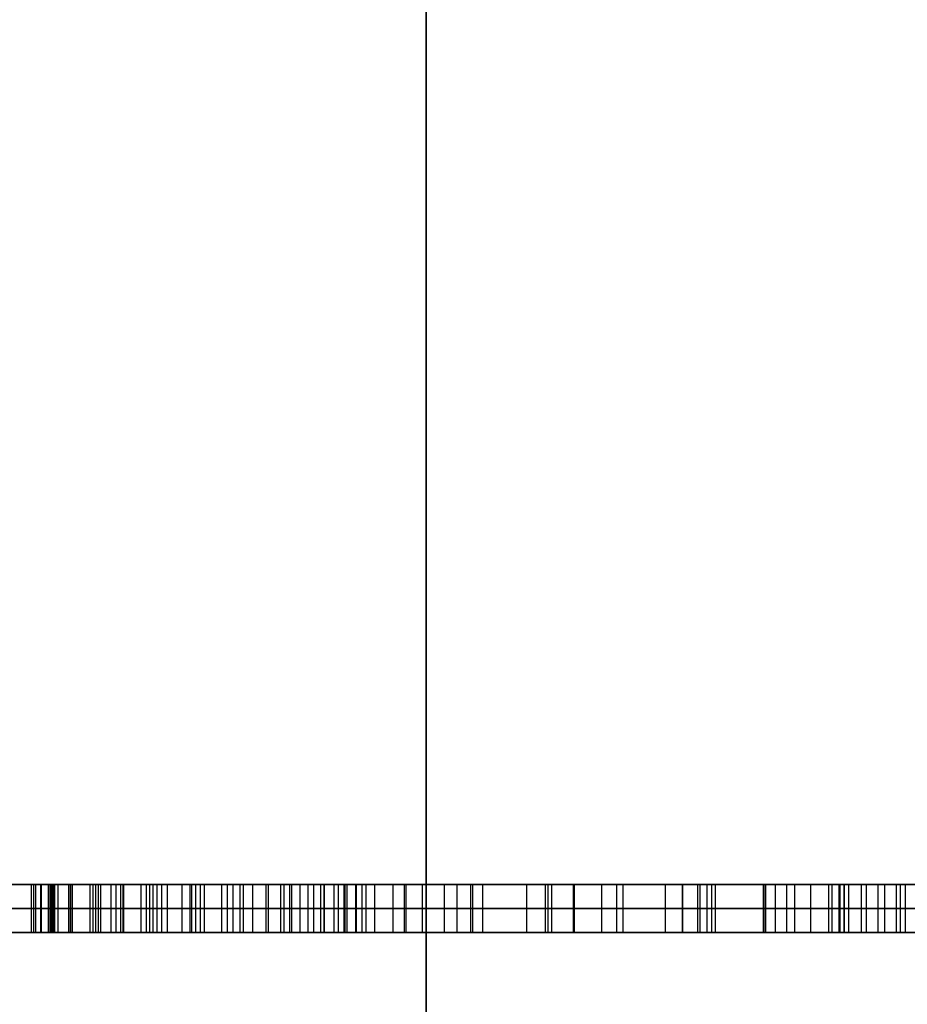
# Model space of a CAD drawing. Extents: x -8 to 8, y 0 to 107.
# Tile 155 of 256: x -0.086 to 0.285, y 27.602 to 28.012. Entities that reach past the tile are written whole.
import ezdxf

# ---------------------------------------------------------------- set-up
doc = ezdxf.new("R2010")
doc.units = 0
doc.layers.add('COUPLER_PCB', color=7, linetype='CONTINUOUS')

msp = doc.modelspace()

# ---------------------------------------------------------------- linework, layer by layer
at = {"layer": 'COUPLER_PCB', "color": 254}
for p, q in [((0.08396, 37.80169, 79.91045), (0.08396, 18.25169, 79.91045)), ((0.08396, 18.25169, 95.41045), (0.08396, 37.80169, 95.41045)), ((0.08396, 37.80169, 54.41045), (0.08396, 18.25169, 54.41045)), ((0.08396, 18.25169, 69.91045), (0.08396, 37.80169, 69.91045)), ((0.44922, 27.65169, 87.66045), (-2.71604, 27.65169, 87.66045)), ((0.44922, 27.65169, 62.16045), (-2.71604, 27.65169, 62.16045)), ((-1.71604, 27.65169, 82.81545), (3.08396, 27.65169, 82.81545)), ((3.08396, 27.65169, 92.50545), (-1.71604, 27.65169, 92.50545)), ((-1.71604, 27.65169, 57.31545), (3.08396, 27.65169, 57.31545)), ((3.08396, 27.65169, 67.00545), (-1.71604, 27.65169, 67.00545)), ((-0.47423, 27.65169, 88.7059), (0.5841, 27.65169, 88.7059)), ((-0.47423, 27.65169, 63.2059), (0.5841, 27.65169, 63.2059)), ((0.2839, 27.65169, 85.63945), (-0.18929, 27.65169, 85.63945)), ((-0.18929, 27.65169, 85.77513), (0.27246, 27.65169, 85.77513)), ((0.22539, 27.65169, 86.12791), (-0.18929, 27.65169, 86.12791)), ((-0.18929, 27.65169, 86.2636), (0.5841, 27.65169, 86.2636)), ((0.25189, 27.65169, 89.34192), (-0.18929, 27.65169, 89.34192)), ((-0.18929, 27.65169, 89.4776), (0.30404, 27.65169, 89.4776)), ((0.20461, 27.65169, 89.78968), (-0.18929, 27.65169, 89.78968)), ((-0.18929, 27.65169, 89.92536), (0.5841, 27.65169, 89.92536)), ((0.33903, 27.65169, 88.89416), (-0.18929, 27.65169, 88.89416)), ((0.29832, 27.65169, 87.26766), (-0.18929, 27.65169, 87.26766)), ((-0.18929, 27.65169, 87.40334), (0.29132, 27.65169, 87.40334)), ((0.2256, 27.65169, 87.75612), (-0.18929, 27.65169, 87.75612)), ((-0.18929, 27.65169, 87.8918), (0.86904, 27.65169, 87.8918)), ((0.86904, 27.65169, 84.49971), (-0.18929, 27.65169, 84.49971)), ((-0.18929, 27.65169, 84.63539), (0.86904, 27.65169, 84.63539)), ((-0.18929, 27.65169, 89.02985), (0.28899, 27.65169, 89.02985)), ((0.86904, 27.65169, 90.43312), (-0.18929, 27.65169, 90.01292)), ((-0.18929, 27.65169, 91.02164), (0.86904, 27.65169, 90.60145)), ((0.13635, 27.65169, 90.74286), (-0.18929, 27.65169, 90.86328)), ((-0.18929, 27.65169, 90.17129), (0.13635, 27.65169, 90.29171)), ((0.2839, 27.65169, 60.13945), (-0.18929, 27.65169, 60.13945)), ((-0.18929, 27.65169, 60.27513), (0.27246, 27.65169, 60.27513)), ((0.22539, 27.65169, 60.62791), (-0.18929, 27.65169, 60.62791)), ((-0.18929, 27.65169, 60.7636), (0.5841, 27.65169, 60.7636)), ((0.25189, 27.65169, 63.84192), (-0.18929, 27.65169, 63.84192)), ((-0.18929, 27.65169, 63.9776), (0.30404, 27.65169, 63.9776)), ((0.20461, 27.65169, 64.28968), (-0.18929, 27.65169, 64.28968)), ((-0.18929, 27.65169, 64.42536), (0.5841, 27.65169, 64.42536)), ((0.33903, 27.65169, 63.39416), (-0.18929, 27.65169, 63.39416)), ((0.29832, 27.65169, 61.76766), (-0.18929, 27.65169, 61.76766)), ((-0.18929, 27.65169, 61.90334), (0.29132, 27.65169, 61.90334)), ((0.2256, 27.65169, 62.25612), (-0.18929, 27.65169, 62.25612)), ((-0.18929, 27.65169, 62.3918), (0.86904, 27.65169, 62.3918)), ((0.86904, 27.65169, 58.99971), (-0.18929, 27.65169, 58.99971)), ((-0.18929, 27.65169, 59.13539), (0.86904, 27.65169, 59.13539)), ((-0.18929, 27.65169, 63.52985), (0.28899, 27.65169, 63.52985)), ((0.86904, 27.65169, 64.93312), (-0.18929, 27.65169, 64.51292)), ((-0.18929, 27.65169, 65.52164), (0.86904, 27.65169, 65.10145)), ((0.13635, 27.65169, 65.24286), (-0.18929, 27.65169, 65.36328)), ((-0.18929, 27.65169, 64.67129), (0.13635, 27.65169, 64.79171)), ((-0.08075, 27.65169, 86.75163), (0.04137, 27.65169, 86.55002)), ((0.04137, 27.65169, 86.55002), (-0.08075, 27.65169, 86.75163)), ((-0.08075, 27.65169, 86.75163), (-0.08075, 27.63169, 86.75163)), ((-0.08075, 27.65169, 88.37581), (-0.08075, 27.63169, 88.37581)), ((-0.08075, 27.65169, 61.25163), (0.04137, 27.65169, 61.05002)), ((0.04137, 27.65169, 61.05002), (-0.08075, 27.65169, 61.25163)), ((-0.08075, 27.65169, 61.25163), (-0.08075, 27.63169, 61.25163)), ((-0.08075, 27.65169, 62.87581), (-0.08075, 27.63169, 62.87581)), ((0.47547, 27.65169, 88.37348), (-0.08067, 27.65169, 88.37348)), ((0.47547, 27.65169, 62.87348), (-0.08067, 27.65169, 62.87348)), ((-0.07969, 27.63169, 86.77517), (-0.07969, 27.65169, 86.77517)), ((-0.07969, 27.63169, 88.35567), (-0.07969, 27.65169, 88.35567)), ((-0.07969, 27.63169, 88.39553), (-0.07969, 27.65169, 88.39553)), ((-0.07969, 27.63169, 61.27517), (-0.07969, 27.65169, 61.27517)), ((-0.07969, 27.63169, 62.85567), (-0.07969, 27.65169, 62.85567)), ((-0.07969, 27.63169, 62.89553), (-0.07969, 27.65169, 62.89553)), ((-0.07884, 27.63169, 86.71729), (-0.07884, 27.65169, 86.71729)), ((-0.07884, 27.63169, 61.21729), (-0.07884, 27.65169, 61.21729)), ((-0.07672, 27.63169, 86.79764), (-0.07672, 27.65169, 86.79764)), ((-0.07672, 27.63169, 61.29764), (-0.07672, 27.65169, 61.29764)), ((-0.07651, 27.63169, 88.33617), (-0.07651, 27.65169, 88.33617)), ((-0.07651, 27.63169, 88.41461), (-0.07651, 27.65169, 88.41461)), ((-0.07651, 27.63169, 62.83617), (-0.07651, 27.65169, 62.83617)), ((-0.07651, 27.63169, 62.91461), (-0.07651, 27.65169, 62.91461)), ((-0.07354, 27.63169, 86.68549), (-0.07354, 27.65169, 86.68549)), ((-0.07354, 27.63169, 61.18549), (-0.07354, 27.65169, 61.18549)), ((-0.0729, 27.63169, 88.11949), (-0.0729, 27.65169, 88.1195)), ((-0.0729, 27.63169, 62.61949), (-0.0729, 27.65169, 62.6195)), ((-0.07227, 27.63169, 87.04314), (-0.07227, 27.65169, 87.04314)), ((-0.07227, 27.63169, 61.54314), (-0.07227, 27.65169, 61.54314)), ((-0.07184, 27.63169, 86.81905), (-0.07184, 27.65169, 86.81905)), ((-0.07184, 27.63169, 61.31905), (-0.07184, 27.65169, 61.31905)), ((-0.07142, 27.63169, 88.43305), (-0.07142, 27.65169, 88.43305)), ((-0.07142, 27.63169, 62.93305), (-0.07142, 27.65169, 62.93305)), ((-0.07099, 27.63169, 88.31751), (-0.07099, 27.65169, 88.31751)), ((-0.07099, 27.63169, 62.81751), (-0.07099, 27.65169, 62.81751)), ((-0.06951, 27.63169, 86.46246), (-0.06951, 27.65169, 86.46246)), ((-0.06951, 27.63169, 60.96246), (-0.06951, 27.65169, 60.96246)), ((-0.06506, 27.63169, 86.8394), (-0.06506, 27.65169, 86.8394)), ((-0.06506, 27.63169, 61.3394), (-0.06506, 27.65169, 61.3394)), ((-0.06442, 27.63169, 86.65644), (-0.06442, 27.65169, 86.65644)), ((-0.06442, 27.63169, 61.15644), (-0.06442, 27.65169, 61.15644)), ((-0.06421, 27.63169, 88.45065), (-0.06421, 27.65169, 88.45065)), ((-0.06421, 27.63169, 62.95065), (-0.06421, 27.65169, 62.95065)), ((-0.06357, 27.63169, 88.2997), (-0.06357, 27.65169, 88.2997)), ((-0.06357, 27.63169, 62.7997), (-0.06357, 27.65169, 62.7997)), ((-0.05615, 27.63169, 86.85891), (-0.05615, 27.65169, 86.85891)), ((-0.05615, 27.63169, 61.35891), (-0.05615, 27.65169, 61.35891)), ((-0.05488, 27.63169, 88.4674), (-0.05488, 27.65169, 88.4674)), ((-0.05488, 27.63169, 62.9674), (-0.05488, 27.65169, 62.9674)), ((-0.05382, 27.63169, 88.28253), (-0.05382, 27.65169, 88.28253)), ((-0.05382, 27.63169, 62.78253), (-0.05382, 27.65169, 62.78253)), ((-0.05276, 27.63169, 88.10614), (-0.05276, 27.65169, 88.10614)), ((-0.05276, 27.63169, 62.60614), (-0.05276, 27.65169, 62.60614)), ((-0.0517, 27.63169, 86.62994), (-0.0517, 27.65169, 86.62994)), ((-0.0517, 27.63169, 61.12994), (-0.0517, 27.65169, 61.12994)), ((-0.04746, 27.63169, 86.44846), (-0.04746, 27.65169, 86.44846)), ((-0.04746, 27.63169, 60.94846), (-0.04746, 27.65169, 60.94846)), ((-0.04534, 27.63169, 86.87756), (-0.04534, 27.65169, 86.87756)), ((-0.04534, 27.63169, 61.37756), (-0.04534, 27.65169, 61.37756)), ((-0.04343, 27.63169, 88.48351), (-0.04343, 27.65169, 88.48351)), ((-0.04343, 27.63169, 62.98351), (-0.04343, 27.65169, 62.98351)), ((-0.04237, 27.63169, 87.06307), (-0.04237, 27.65169, 87.06307)), ((-0.04237, 27.63169, 61.56307), (-0.04237, 27.65169, 61.56307)), ((-0.04216, 27.63169, 88.26599), (-0.04216, 27.65169, 88.26599)), ((-0.04216, 27.63169, 62.76599), (-0.04216, 27.65169, 62.76599)), ((-0.03495, 27.63169, 86.60599), (-0.03495, 27.65169, 86.60599)), ((-0.03495, 27.63169, 61.10599), (-0.03495, 27.65169, 61.10599)), ((-0.03262, 27.63169, 86.89495), (-0.03262, 27.65169, 86.89495)), ((-0.03262, 27.63169, 61.39495), (-0.03262, 27.65169, 61.39495)), ((-0.03135, 27.63169, 88.09384), (-0.03135, 27.65169, 88.09384)), ((-0.03135, 27.63169, 62.59384), (-0.03135, 27.65169, 62.59384)), ((-0.02986, 27.63169, 88.49877), (-0.02986, 27.65169, 88.49877)), ((-0.02986, 27.63169, 62.99877), (-0.02986, 27.65169, 62.99877)), ((-0.02817, 27.63169, 88.2503), (-0.02817, 27.65169, 88.2503)), ((-0.02817, 27.63169, 62.7503), (-0.02817, 27.65169, 62.7503)), ((-0.02647, 27.65169, 90.80307), (-0.02647, 27.63169, 90.80307)), ((-0.02647, 27.65169, 90.2315), (-0.02647, 27.63169, 90.2315)), ((-0.02647, 27.65169, 65.30307), (-0.02647, 27.63169, 65.30307)), ((-0.02647, 27.65169, 64.7315), (-0.02647, 27.63169, 64.7315)), ((-0.02393, 27.63169, 86.43638), (-0.02393, 27.65169, 86.43638)), ((-0.02393, 27.63169, 60.93638), (-0.02393, 27.65169, 60.93638)), ((-0.01778, 27.63169, 86.91149), (-0.01778, 27.65169, 86.91149)), ((-0.01778, 27.63169, 61.41149), (-0.01778, 27.65169, 61.41149)), ((-0.01439, 27.63169, 88.5134), (-0.01439, 27.65169, 88.5134)), ((-0.01439, 27.63169, 63.0134), (-0.01439, 27.65169, 63.0134)), ((-0.01375, 27.63169, 86.58478), (-0.01375, 27.65169, 86.58478)), ((-0.01375, 27.63169, 61.08478), (-0.01375, 27.65169, 61.08478)), ((-0.01206, 27.63169, 88.23525), (-0.01206, 27.65169, 88.23525)), ((-0.01206, 27.63169, 62.73525), (-0.01206, 27.65169, 62.73525)), ((-0.01015, 27.63169, 87.08003), (-0.01015, 27.65169, 87.08003)), ((-0.01015, 27.63169, 61.58003), (-0.01015, 27.65169, 61.58003)), ((-0.00845, 27.63169, 88.08282), (-0.00845, 27.65169, 88.08282)), ((-0.00845, 27.63169, 62.58282), (-0.00845, 27.65169, 62.58282)), ((-0.00124, 27.63169, 86.92654), (-0.00124, 27.65169, 86.92654)), ((-0.00124, 27.63169, 61.42654), (-0.00124, 27.65169, 61.42654)), ((0.00109, 27.63169, 86.42578), (0.00109, 27.65169, 86.42578)), ((0.00109, 27.63169, 60.92578), (0.00109, 27.65169, 60.92578)), ((0.00342, 27.63169, 88.52676), (0.00342, 27.65169, 88.52676)), ((0.00342, 27.63169, 63.02676), (0.00342, 27.65169, 63.02676)), ((0.00639, 27.63169, 88.22147), (0.00639, 27.65169, 88.22147)), ((0.00639, 27.63169, 62.72147), (0.00639, 27.65169, 62.72147)), ((0.00766, 27.65169, 89.78968), (0.00766, 27.63169, 89.78968)), ((0.00766, 27.65169, 64.28968), (0.00766, 27.63169, 64.28968)), ((0.01169, 27.63169, 86.56613), (0.01169, 27.65169, 86.56613)), ((0.01169, 27.63169, 61.06613), (0.01169, 27.65169, 61.06613)), ((0.0172, 27.63169, 86.93989), (0.0172, 27.65169, 86.93989)), ((0.0172, 27.63169, 61.43989), (0.0172, 27.65169, 61.43989)), ((0.01805, 27.65169, 86.12791), (0.01805, 27.63169, 86.12791)), ((0.01805, 27.65169, 60.62791), (0.01805, 27.63169, 60.62791)), ((0.01815, 27.65169, 87.75612), (0.01815, 27.63169, 87.75612)), ((0.01815, 27.65169, 62.25612), (0.01815, 27.63169, 62.25612)), ((0.02335, 27.63169, 88.53821), (0.02335, 27.65169, 88.53821)), ((0.02335, 27.63169, 63.03821), (0.02335, 27.65169, 63.03821)), ((0.02483, 27.63169, 87.09381), (0.02483, 27.65169, 87.09381)), ((0.02483, 27.63169, 61.59381), (0.02483, 27.65169, 61.59381)), ((0.02716, 27.63169, 88.2096), (0.02716, 27.65169, 88.2096)), ((0.02716, 27.63169, 62.7096), (0.02716, 27.65169, 62.7096)), ((0.0278, 27.65169, 86.41709), (0.0278, 27.63169, 86.41709)), ((0.04137, 27.65169, 86.55002), (0.0278, 27.65169, 86.41709)), ((0.0278, 27.65169, 60.91709), (0.0278, 27.63169, 60.91709)), ((0.04137, 27.65169, 61.05002), (0.0278, 27.65169, 60.91709)), ((0.0313, 27.65169, 89.34192), (0.0313, 27.63169, 89.34192)), ((0.0313, 27.65169, 63.84192), (0.0313, 27.63169, 63.84192)), ((0.03458, 27.65169, 86.48355), (0.03458, 27.63169, 86.48355)), ((0.03458, 27.65169, 60.98355), (0.03458, 27.63169, 60.98355)), ((0.03713, 27.63169, 86.95155), (0.03713, 27.65169, 86.95155)), ((0.03713, 27.63169, 61.45155), (0.03713, 27.65169, 61.45155)), ((0.0401, 27.63169, 88.06459), (0.0401, 27.65169, 88.06459)), ((0.0401, 27.63169, 62.56459), (0.0401, 27.65169, 62.56459)), ((0.04137, 27.65169, 86.55002), (0.04137, 27.63169, 86.55002)), ((0.04137, 27.65169, 61.05002), (0.04137, 27.63169, 61.05002)), ((0.04158, 27.63169, 85.77513), (0.04158, 27.65169, 85.77513)), ((0.04158, 27.63169, 60.27513), (0.04158, 27.65169, 60.27513)), ((0.04561, 27.63169, 88.54796), (0.04561, 27.65169, 88.54796)), ((0.04561, 27.63169, 63.04796), (0.04561, 27.65169, 63.04796)), ((0.04731, 27.65169, 85.63945), (0.04731, 27.63169, 85.63945)), ((0.04731, 27.65169, 60.13945), (0.04731, 27.63169, 60.13945)), ((0.04985, 27.63169, 89.02985), (0.04985, 27.65169, 89.02985)), ((0.04985, 27.63169, 63.52985), (0.04985, 27.65169, 63.52985)), ((0.05027, 27.63169, 88.19963), (0.05027, 27.65169, 88.19963)), ((0.05027, 27.63169, 62.69963), (0.05027, 27.65169, 62.69963)), ((0.05102, 27.63169, 87.40334), (0.05102, 27.65169, 87.40334)), ((0.05102, 27.63169, 61.90334), (0.05102, 27.65169, 61.90334)), ((0.05451, 27.65169, 87.26766), (0.05451, 27.63169, 87.26766)), ((0.05451, 27.65169, 61.76766), (0.05451, 27.63169, 61.76766)), ((0.05494, 27.63169, 88.7059), (0.05494, 27.65169, 88.7059)), ((0.05494, 27.63169, 63.2059), (0.05494, 27.65169, 63.2059)), ((0.05738, 27.63169, 89.4776), (0.05738, 27.65169, 89.4776)), ((0.05738, 27.63169, 63.9776), (0.05738, 27.65169, 63.9776)), ((0.05897, 27.63169, 86.96131), (0.05897, 27.65169, 86.96131)), ((0.05897, 27.63169, 61.46131), (0.05897, 27.65169, 61.46131)), ((0.06257, 27.63169, 87.10462), (0.06257, 27.65169, 87.10462)), ((0.06257, 27.63169, 61.60462), (0.06257, 27.65169, 61.60462)), ((0.0702, 27.63169, 88.55602), (0.0702, 27.65169, 88.55602)), ((0.0702, 27.63169, 63.05602), (0.0702, 27.65169, 63.05602)), ((0.07487, 27.65169, 88.89416), (0.07487, 27.63169, 88.89416)), ((0.07487, 27.65169, 63.39416), (0.07487, 27.63169, 63.39416)), ((0.07571, 27.63169, 88.19136), (0.07571, 27.65169, 88.19136)), ((0.07571, 27.63169, 62.69136), (0.07571, 27.65169, 62.69136)), ((0.0825, 27.63169, 86.96936), (0.0825, 27.65169, 86.96936)), ((0.0825, 27.63169, 61.46936), (0.0825, 27.65169, 61.46936)), ((0.09161, 27.63169, 88.05144), (0.09161, 27.65169, 88.05144)), ((0.09161, 27.63169, 62.55144), (0.09161, 27.65169, 62.55144)), ((0.09691, 27.63169, 88.56216), (0.09691, 27.65169, 88.56216)), ((0.09691, 27.63169, 63.06216), (0.09691, 27.65169, 63.06216)), ((0.10264, 27.63169, 87.11226), (0.10264, 27.65169, 87.11226)), ((0.10264, 27.63169, 61.61226), (0.10264, 27.65169, 61.61226)), ((0.10349, 27.63169, 88.185), (0.10349, 27.65169, 88.185)), ((0.10349, 27.63169, 62.685), (0.10349, 27.65169, 62.685)), ((0.10773, 27.63169, 86.97551), (0.10773, 27.65169, 86.97551)), ((0.10773, 27.63169, 61.47551), (0.10773, 27.65169, 61.47551)), ((0.12596, 27.63169, 88.56662), (0.12596, 27.65169, 88.56662)), ((0.12596, 27.63169, 63.06662), (0.12596, 27.65169, 63.06662)), ((0.1338, 27.63169, 88.18034), (0.1338, 27.65169, 88.18034)), ((0.1338, 27.63169, 62.68034), (0.1338, 27.65169, 62.68034)), ((0.13486, 27.63169, 86.97996), (0.13486, 27.65169, 86.97996)), ((0.13486, 27.63169, 61.47996), (0.13486, 27.65169, 61.47996)), ((0.13635, 27.65169, 90.29171), (0.13635, 27.65169, 90.74286)), ((0.13635, 27.65169, 90.74286), (0.13635, 27.63169, 90.74286)), ((0.13635, 27.65169, 90.29171), (0.13635, 27.63169, 90.29171)), ((0.13635, 27.65169, 90.51728), (0.13635, 27.63169, 90.51728)), ((0.13635, 27.65169, 64.79171), (0.13635, 27.65169, 65.24286)), ((0.13635, 27.65169, 65.24286), (0.13635, 27.63169, 65.24286)), ((0.13635, 27.65169, 64.79171), (0.13635, 27.63169, 64.79171)), ((0.13635, 27.65169, 65.01728), (0.13635, 27.63169, 65.01728)), ((0.14546, 27.63169, 87.11692), (0.14546, 27.65169, 87.11692)), ((0.14546, 27.63169, 61.61692), (0.14546, 27.65169, 61.61692)), ((0.14589, 27.63169, 88.0436), (0.14589, 27.65169, 88.0436)), ((0.14589, 27.63169, 62.5436), (0.14589, 27.65169, 62.5436)), ((0.15734, 27.63169, 88.56937), (0.15734, 27.65169, 88.56937)), ((0.15734, 27.63169, 63.06937), (0.15734, 27.65169, 63.06937)), ((0.16348, 27.65169, 86.41348), (0.16348, 27.65169, 86.98272)), ((0.16348, 27.65169, 86.98272), (0.16348, 27.63169, 86.98272)), ((0.16348, 27.65169, 86.41348), (0.16348, 27.63169, 86.41348)), ((0.19825, 27.65169, 86.41285), (0.16348, 27.65169, 86.41348)), ((0.16348, 27.65169, 86.6981), (0.16348, 27.63169, 86.6981)), ((0.16348, 27.65169, 60.91348), (0.16348, 27.65169, 61.48272)), ((0.16348, 27.65169, 61.48272), (0.16348, 27.63169, 61.48272)), ((0.16348, 27.65169, 60.91348), (0.16348, 27.63169, 60.91348)), ((0.19825, 27.65169, 60.91285), (0.16348, 27.65169, 60.91348)), ((0.16348, 27.65169, 61.1981), (0.16348, 27.63169, 61.1981)), ((0.16624, 27.63169, 88.17758), (0.16624, 27.65169, 88.17758)), ((0.16624, 27.63169, 62.67758), (0.16624, 27.65169, 62.67758)), ((0.18384, 27.63169, 86.41306), (0.18384, 27.65169, 86.41306)), ((0.18384, 27.63169, 60.91306), (0.18384, 27.65169, 60.91306)), ((0.18396, 27.65169, 82.81545), (0.18396, 27.65169, 84.49971)), ((0.18396, 27.65169, 84.63539), (0.18396, 27.65169, 84.78511)), ((0.18396, 27.65169, 85.48988), (0.18396, 27.65169, 85.63945)), ((0.18396, 27.65169, 85.77513), (0.18396, 27.65169, 86.12791)), ((0.18396, 27.65169, 86.2636), (0.18396, 27.65169, 86.41311)), ((0.18396, 27.65169, 87.11826), (0.18396, 27.65169, 87.26766)), ((0.18396, 27.65169, 87.40334), (0.18396, 27.65169, 87.75612)), ((0.18396, 27.65169, 87.8918), (0.18396, 27.65169, 88.04171)), ((0.18396, 27.65169, 88.7059), (0.18396, 27.65169, 88.89416)), ((0.18396, 27.65169, 89.02985), (0.18396, 27.65169, 89.34192)), ((0.18396, 27.65169, 89.4776), (0.18396, 27.65169, 89.78968)), ((0.18396, 27.65169, 89.92536), (0.18396, 27.65169, 90.16111)), ((0.18396, 27.65169, 90.87345), (0.18396, 27.65169, 92.50545)), ((0.18396, 27.65169, 57.31545), (0.18396, 27.65169, 58.99971)), ((0.18396, 27.65169, 59.13539), (0.18396, 27.65169, 59.28511)), ((0.18396, 27.65169, 59.98988), (0.18396, 27.65169, 60.13945)), ((0.18396, 27.65169, 60.27513), (0.18396, 27.65169, 60.62791)), ((0.18396, 27.65169, 60.7636), (0.18396, 27.65169, 60.91311)), ((0.18396, 27.65169, 61.61826), (0.18396, 27.65169, 61.76766)), ((0.18396, 27.65169, 61.90334), (0.18396, 27.65169, 62.25612)), ((0.18396, 27.65169, 62.3918), (0.18396, 27.65169, 62.54171)), ((0.18396, 27.65169, 63.2059), (0.18396, 27.65169, 63.39416)), ((0.18396, 27.65169, 63.52985), (0.18396, 27.65169, 63.84192)), ((0.18396, 27.65169, 63.9776), (0.18396, 27.65169, 64.28968)), ((0.18396, 27.65169, 64.42536), (0.18396, 27.65169, 64.66111)), ((0.18396, 27.65169, 65.37345), (0.18396, 27.65169, 67.00545)), ((0.19083, 27.65169, 87.1184), (0.19083, 27.63169, 87.1184)), ((0.19083, 27.65169, 61.6184), (0.19083, 27.63169, 61.6184)), ((0.19105, 27.63169, 88.57022), (0.19105, 27.65169, 88.57022)), ((0.19105, 27.63169, 63.07022), (0.19105, 27.65169, 63.07022)), ((0.19741, 27.65169, 85.4902), (0.51266, 27.65169, 85.37381)), ((0.19741, 27.63169, 86.2636), (0.19741, 27.65169, 86.2636)), ((0.19741, 27.63169, 89.92536), (0.19741, 27.65169, 89.92536)), ((0.19741, 27.65169, 88.17678), (0.19741, 27.65169, 88.57015)), ((0.19741, 27.65169, 59.9902), (0.51266, 27.65169, 59.87381)), ((0.19741, 27.63169, 60.7636), (0.19741, 27.65169, 60.7636)), ((0.19741, 27.63169, 64.42536), (0.19741, 27.65169, 64.42536)), ((0.19741, 27.65169, 62.67678), (0.19741, 27.65169, 63.07015)), ((0.19825, 27.65169, 86.41285), (0.19825, 27.63169, 86.41285)), ((0.19825, 27.65169, 60.91285), (0.19825, 27.63169, 60.91285)), ((0.20122, 27.63169, 88.17674), (0.20122, 27.65169, 88.17674)), ((0.20122, 27.63169, 62.67674), (0.20122, 27.65169, 62.67674)), ((0.20313, 27.65169, 88.04105), (0.20313, 27.63169, 88.04105)), ((0.20313, 27.65169, 62.54105), (0.20313, 27.63169, 62.54105)), ((0.20461, 27.65169, 89.78968), (0.20461, 27.63169, 89.78968)), ((0.20461, 27.65169, 64.28968), (0.20461, 27.63169, 64.28968)), ((0.22475, 27.63169, 88.56937), (0.22475, 27.65169, 88.56937)), ((0.22475, 27.63169, 63.06937), (0.22475, 27.65169, 63.06937)), ((0.22539, 27.65169, 86.12791), (0.22539, 27.63169, 86.12791)), ((0.22539, 27.65169, 60.62791), (0.22539, 27.63169, 60.62791)), ((0.2256, 27.65169, 87.75612), (0.2256, 27.63169, 87.75612)), ((0.2256, 27.65169, 62.25612), (0.2256, 27.63169, 62.25612)), ((0.22984, 27.63169, 89.78947), (0.22984, 27.65169, 89.78947)), ((0.22984, 27.63169, 64.28947), (0.22984, 27.65169, 64.28947)), ((0.23451, 27.63169, 88.17758), (0.23451, 27.65169, 88.17758)), ((0.23451, 27.63169, 62.67758), (0.23451, 27.65169, 62.67758)), ((0.2379, 27.63169, 87.11692), (0.2379, 27.65169, 87.11692)), ((0.2379, 27.63169, 61.61692), (0.2379, 27.65169, 61.61692)), ((0.24447, 27.63169, 86.41433), (0.24447, 27.65169, 86.41433)), ((0.24447, 27.63169, 60.91433), (0.24447, 27.65169, 60.91433)), ((0.25189, 27.65169, 89.34192), (0.25189, 27.63169, 89.34192)), ((0.25189, 27.65169, 63.84192), (0.25189, 27.63169, 63.84192)), ((0.25337, 27.63169, 89.78841), (0.25337, 27.65169, 89.78841)), ((0.25337, 27.63169, 64.28841), (0.25337, 27.65169, 64.28841)), ((0.25634, 27.63169, 88.5664), (0.25634, 27.65169, 88.5664)), ((0.25634, 27.63169, 63.0664), (0.25634, 27.65169, 63.0664)), ((0.25677, 27.63169, 88.04338), (0.25677, 27.65169, 88.04338)), ((0.25677, 27.63169, 62.54338), (0.25677, 27.65169, 62.54338)), ((0.53661, 27.65169, 90.43948), (0.25846, 27.65169, 90.33665)), ((0.25846, 27.65169, 90.33665), (0.25846, 27.63169, 90.33665)), ((0.25846, 27.65169, 90.33665), (0.25846, 27.65169, 90.69791)), ((0.25846, 27.65169, 90.69791), (0.25846, 27.63169, 90.69791)), ((0.25846, 27.65169, 90.69791), (0.55146, 27.65169, 90.58958)), ((0.25846, 27.63169, 90.51728), (0.25846, 27.65169, 90.51728)), ((0.74692, 27.65169, 90.51728), (0.25846, 27.65169, 90.51728)), ((0.53661, 27.65169, 64.93948), (0.25846, 27.65169, 64.83665)), ((0.25846, 27.65169, 64.83665), (0.25846, 27.63169, 64.83665)), ((0.25846, 27.65169, 64.83665), (0.25846, 27.65169, 65.19791)), ((0.25846, 27.65169, 65.19791), (0.25846, 27.63169, 65.19791)), ((0.25846, 27.65169, 65.19791), (0.55146, 27.65169, 65.08958)), ((0.25846, 27.63169, 65.01728), (0.25846, 27.65169, 65.01728)), ((0.74692, 27.65169, 65.01728), (0.25846, 27.65169, 65.01728)), ((0.26037, 27.63169, 86.12706), (0.26037, 27.65169, 86.12706)), ((0.26037, 27.63169, 60.62706), (0.26037, 27.65169, 60.62706)), ((0.26567, 27.63169, 88.18034), (0.26567, 27.65169, 88.18034)), ((0.26567, 27.63169, 62.68034), (0.26567, 27.65169, 62.68034)), ((0.26779, 27.63169, 87.75484), (0.26779, 27.65169, 87.75484)), ((0.26779, 27.63169, 62.25484), (0.26779, 27.65169, 62.25484)), ((0.27246, 27.65169, 85.77513), (0.27246, 27.63169, 85.77513)), ((0.27246, 27.65169, 60.27513), (0.27246, 27.63169, 60.27513)), ((0.27542, 27.63169, 89.78692), (0.27542, 27.65169, 89.78692)), ((0.27542, 27.63169, 64.28692), (0.27542, 27.65169, 64.28692)), ((0.2803, 27.63169, 89.34107), (0.2803, 27.65169, 89.34107)), ((0.2803, 27.63169, 63.84107), (0.2803, 27.65169, 63.84107)), ((0.282, 27.63169, 87.11226), (0.282, 27.65169, 87.11226)), ((0.282, 27.63169, 61.61226), (0.282, 27.65169, 61.61226)), ((0.41068, 27.65169, 85.64645), (0.2839, 27.65169, 85.63945)), ((0.2839, 27.65169, 85.63945), (0.2839, 27.63169, 85.63945)), ((0.2839, 27.65169, 85.63945), (0.41068, 27.65169, 85.64645)), ((0.41068, 27.65169, 60.14645), (0.2839, 27.65169, 60.13945)), ((0.2839, 27.65169, 60.13945), (0.2839, 27.63169, 60.13945)), ((0.2839, 27.65169, 60.13945), (0.41068, 27.65169, 60.14645)), ((0.5841, 27.64169, 88.7059), (-0.47423, 27.64169, 88.7059)), ((0.5841, 27.64169, 63.2059), (-0.47423, 27.64169, 63.2059)), ((0.2839, 27.64169, 85.63945), (-0.18929, 27.64169, 85.63945)), ((0.5841, 27.64169, 86.2636), (-0.18929, 27.64169, 86.2636)), ((0.22539, 27.64169, 86.12791), (-0.18929, 27.64169, 86.12791)), ((0.27246, 27.64169, 85.77513), (-0.18929, 27.64169, 85.77513)), ((0.25189, 27.64169, 89.34192), (-0.18929, 27.64169, 89.34192)), ((0.28899, 27.64169, 89.02985), (-0.18929, 27.64169, 89.02985)), ((0.33903, 27.64169, 88.89416), (-0.18929, 27.64169, 88.89416)), ((0.5841, 27.64169, 89.92536), (-0.18929, 27.64169, 89.92536)), ((0.20461, 27.64169, 89.78968), (-0.18929, 27.64169, 89.78968)), ((0.30404, 27.64169, 89.4776), (-0.18929, 27.64169, 89.4776)), ((-0.18929, 27.64169, 90.01292), (0.86904, 27.64169, 90.43312)), ((0.86904, 27.64169, 90.60145), (-0.18929, 27.64169, 91.02164)), ((-0.18929, 27.64169, 90.86328), (0.13635, 27.64169, 90.74286)), ((0.13635, 27.64169, 90.29171), (-0.18929, 27.64169, 90.17129)), ((0.29832, 27.64169, 87.26766), (-0.18929, 27.64169, 87.26766)), ((0.86904, 27.64169, 87.8918), (-0.18929, 27.64169, 87.8918)), ((0.2256, 27.64169, 87.75612), (-0.18929, 27.64169, 87.75612)), ((0.29132, 27.64169, 87.40334), (-0.18929, 27.64169, 87.40334)), ((0.86904, 27.64169, 84.49971), (-0.18929, 27.64169, 84.49971)), ((0.86904, 27.64169, 84.63539), (-0.18929, 27.64169, 84.63539)), ((0.2839, 27.64169, 60.13945), (-0.18929, 27.64169, 60.13945)), ((0.5841, 27.64169, 60.7636), (-0.18929, 27.64169, 60.7636)), ((0.22539, 27.64169, 60.62791), (-0.18929, 27.64169, 60.62791)), ((0.27246, 27.64169, 60.27513), (-0.18929, 27.64169, 60.27513)), ((0.25189, 27.64169, 63.84192), (-0.18929, 27.64169, 63.84192)), ((0.28899, 27.64169, 63.52985), (-0.18929, 27.64169, 63.52985)), ((0.33903, 27.64169, 63.39416), (-0.18929, 27.64169, 63.39416)), ((0.5841, 27.64169, 64.42536), (-0.18929, 27.64169, 64.42536)), ((0.20461, 27.64169, 64.28968), (-0.18929, 27.64169, 64.28968)), ((0.30404, 27.64169, 63.9776), (-0.18929, 27.64169, 63.9776)), ((-0.18929, 27.64169, 64.51292), (0.86904, 27.64169, 64.93312)), ((0.86904, 27.64169, 65.10145), (-0.18929, 27.64169, 65.52164)), ((-0.18929, 27.64169, 65.36328), (0.13635, 27.64169, 65.24286)), ((0.13635, 27.64169, 64.79171), (-0.18929, 27.64169, 64.67129)), ((0.29832, 27.64169, 61.76766), (-0.18929, 27.64169, 61.76766)), ((0.86904, 27.64169, 62.3918), (-0.18929, 27.64169, 62.3918)), ((0.2256, 27.64169, 62.25612), (-0.18929, 27.64169, 62.25612)), ((0.29132, 27.64169, 61.90334), (-0.18929, 27.64169, 61.90334)), ((0.86904, 27.64169, 58.99971), (-0.18929, 27.64169, 58.99971)), ((0.86904, 27.64169, 59.13539), (-0.18929, 27.64169, 59.13539)), ((-0.08075, 27.64169, 86.75163), (0.04137, 27.64169, 86.55002)), ((-0.08075, 27.64169, 61.25163), (0.04137, 27.64169, 61.05002)), ((0.0278, 27.64169, 86.41709), (0.04137, 27.64169, 86.55002)), ((0.0278, 27.64169, 60.91709), (0.04137, 27.64169, 61.05002)), ((0.13635, 27.64169, 90.29171), (0.13635, 27.64169, 90.74286)), ((0.13635, 27.64169, 64.79171), (0.13635, 27.64169, 65.24286)), ((0.16348, 27.64169, 86.41348), (0.16348, 27.64169, 86.98272)), ((0.19825, 27.64169, 86.41285), (0.16348, 27.64169, 86.41348)), ((0.16348, 27.64169, 60.91348), (0.16348, 27.64169, 61.48272)), ((0.19825, 27.64169, 60.91285), (0.16348, 27.64169, 60.91348)), ((0.53661, 27.64169, 90.43948), (0.25846, 27.64169, 90.33665)), ((0.25846, 27.64169, 90.33665), (0.25846, 27.64169, 90.69791)), ((0.25846, 27.64169, 90.69791), (0.55146, 27.64169, 90.58958)), ((0.53661, 27.64169, 64.93948), (0.25846, 27.64169, 64.83665)), ((0.25846, 27.64169, 64.83665), (0.25846, 27.64169, 65.19791)), ((0.25846, 27.64169, 65.19791), (0.55146, 27.64169, 65.08958)), ((0.41068, 27.64169, 85.64645), (0.2839, 27.64169, 85.63945)), ((0.41068, 27.64169, 60.14645), (0.2839, 27.64169, 60.13945)), ((-0.47423, 27.63169, 88.7059), (0.5841, 27.63169, 88.7059)), ((-0.47423, 27.63169, 63.2059), (0.5841, 27.63169, 63.2059)), ((-0.08066, 27.63169, 88.37348), (-0.20279, 27.63169, 88.37348)), ((-0.08066, 27.63169, 62.87348), (-0.20279, 27.63169, 62.87348)), ((-0.08028, 27.63169, 86.76563), (-0.20256, 27.63169, 86.76563)), ((-0.08028, 27.63169, 61.26563), (-0.20256, 27.63169, 61.26563)), ((0.2839, 27.63169, 85.63945), (-0.18929, 27.63169, 85.63945)), ((-0.18929, 27.63169, 86.2636), (0.5841, 27.63169, 86.2636)), ((0.22539, 27.63169, 86.12791), (-0.18929, 27.63169, 86.12791)), ((-0.18929, 27.63169, 85.77513), (0.27246, 27.63169, 85.77513)), ((0.25189, 27.63169, 89.34192), (-0.18929, 27.63169, 89.34192)), ((-0.18929, 27.63169, 89.02985), (0.28899, 27.63169, 89.02985)), ((0.33903, 27.63169, 88.89416), (-0.18929, 27.63169, 88.89416)), ((-0.18929, 27.63169, 89.92536), (0.5841, 27.63169, 89.92536)), ((0.20461, 27.63169, 89.78968), (-0.18929, 27.63169, 89.78968)), ((-0.18929, 27.63169, 89.4776), (0.30404, 27.63169, 89.4776)), ((0.86904, 27.63169, 90.43312), (-0.18929, 27.63169, 90.01292)), ((-0.18929, 27.63169, 91.02164), (0.86904, 27.63169, 90.60145)), ((0.13635, 27.63169, 90.74286), (-0.18929, 27.63169, 90.86328)), ((-0.18929, 27.63169, 90.17129), (0.13635, 27.63169, 90.29171)), ((0.29832, 27.63169, 87.26766), (-0.18929, 27.63169, 87.26766)), ((-0.18929, 27.63169, 87.8918), (0.86904, 27.63169, 87.8918)), ((0.2256, 27.63169, 87.75612), (-0.18929, 27.63169, 87.75612)), ((-0.18929, 27.63169, 87.40334), (0.29132, 27.63169, 87.40334)), ((0.86904, 27.63169, 84.49971), (-0.18929, 27.63169, 84.49971)), ((-0.18929, 27.63169, 84.63539), (0.86904, 27.63169, 84.63539)), ((0.53631, 27.63169, 89.40976), (-0.18929, 27.63169, 89.40976)), ((0.86904, 27.63169, 84.56755), (-0.18929, 27.63169, 84.56755)), ((0.2839, 27.63169, 60.13945), (-0.18929, 27.63169, 60.13945)), ((-0.18929, 27.63169, 60.7636), (0.5841, 27.63169, 60.7636)), ((0.22539, 27.63169, 60.62791), (-0.18929, 27.63169, 60.62791)), ((-0.18929, 27.63169, 60.27513), (0.27246, 27.63169, 60.27513)), ((0.25189, 27.63169, 63.84192), (-0.18929, 27.63169, 63.84192)), ((-0.18929, 27.63169, 63.52985), (0.28899, 27.63169, 63.52985)), ((0.33903, 27.63169, 63.39416), (-0.18929, 27.63169, 63.39416)), ((-0.18929, 27.63169, 64.42536), (0.5841, 27.63169, 64.42536)), ((0.20461, 27.63169, 64.28968), (-0.18929, 27.63169, 64.28968)), ((-0.18929, 27.63169, 63.9776), (0.30404, 27.63169, 63.9776)), ((0.86904, 27.63169, 64.93312), (-0.18929, 27.63169, 64.51292)), ((-0.18929, 27.63169, 65.52164), (0.86904, 27.63169, 65.10145)), ((0.13635, 27.63169, 65.24286), (-0.18929, 27.63169, 65.36328)), ((-0.18929, 27.63169, 64.67129), (0.13635, 27.63169, 64.79171)), ((0.29832, 27.63169, 61.76766), (-0.18929, 27.63169, 61.76766)), ((-0.18929, 27.63169, 62.3918), (0.86904, 27.63169, 62.3918)), ((0.2256, 27.63169, 62.25612), (-0.18929, 27.63169, 62.25612)), ((-0.18929, 27.63169, 61.90334), (0.29132, 27.63169, 61.90334)), ((0.86904, 27.63169, 58.99971), (-0.18929, 27.63169, 58.99971)), ((-0.18929, 27.63169, 59.13539), (0.86904, 27.63169, 59.13539)), ((0.53631, 27.63169, 63.90976), (-0.18929, 27.63169, 63.90976)), ((0.86904, 27.63169, 59.06755), (-0.18929, 27.63169, 59.06755)), ((-0.08075, 27.63169, 86.75163), (0.04137, 27.63169, 86.55002)), ((-0.08075, 27.63169, 61.25163), (0.04137, 27.63169, 61.05002)), ((0.04137, 27.63169, 86.55002), (0.0278, 27.63169, 86.41709)), ((0.04137, 27.63169, 61.05002), (0.0278, 27.63169, 60.91709)), ((0.06172, 27.63169, 88.05836), (0.06172, 27.63169, 88.19602)), ((0.06172, 27.63169, 88.55343), (0.06172, 27.63169, 88.7059)), ((0.06172, 27.63169, 62.55836), (0.06172, 27.63169, 62.69602)), ((0.06172, 27.63169, 63.05343), (0.06172, 27.63169, 63.2059)), ((0.13635, 27.63169, 90.29171), (0.13635, 27.63169, 90.74286)), ((0.25846, 27.63169, 90.51728), (0.13635, 27.63169, 90.51728)), ((0.13635, 27.63169, 64.79171), (0.13635, 27.63169, 65.24286)), ((0.25846, 27.63169, 65.01728), (0.13635, 27.63169, 65.01728)), ((0.16348, 27.63169, 86.41348), (0.16348, 27.63169, 86.98272)), ((0.19825, 27.63169, 86.41285), (0.16348, 27.63169, 86.41348)), ((0.2856, 27.63169, 86.76563), (0.16348, 27.63169, 86.76563)), ((0.16348, 27.63169, 60.91348), (0.16348, 27.63169, 61.48272)), ((0.19825, 27.63169, 60.91285), (0.16348, 27.63169, 60.91348)), ((0.2856, 27.63169, 61.26563), (0.16348, 27.63169, 61.26563)), ((0.19741, 27.63169, 87.1183), (0.19741, 27.63169, 86.41286)), ((0.19741, 27.63169, 61.6183), (0.19741, 27.63169, 60.91286)), ((0.20419, 27.63169, 85.63945), (0.20419, 27.63169, 85.77513)), ((0.20419, 27.63169, 86.12791), (0.20419, 27.63169, 86.2636)), ((0.20419, 27.63169, 88.89416), (0.20419, 27.63169, 89.02985)), ((0.20419, 27.63169, 89.34192), (0.20419, 27.63169, 89.4776)), ((0.20419, 27.63169, 89.78968), (0.20419, 27.63169, 89.92536)), ((0.20419, 27.63169, 60.13945), (0.20419, 27.63169, 60.27513)), ((0.20419, 27.63169, 60.62791), (0.20419, 27.63169, 60.7636)), ((0.20419, 27.63169, 63.39416), (0.20419, 27.63169, 63.52985)), ((0.20419, 27.63169, 63.84192), (0.20419, 27.63169, 63.9776)), ((0.20419, 27.63169, 64.28968), (0.20419, 27.63169, 64.42536)), ((0.25846, 27.63169, 90.69791), (0.25846, 27.63169, 90.33665)), ((0.25846, 27.63169, 90.33665), (0.53661, 27.63169, 90.43948)), ((0.55146, 27.63169, 90.58958), (0.25846, 27.63169, 90.69791)), ((0.25846, 27.63169, 65.19791), (0.25846, 27.63169, 64.83665)), ((0.25846, 27.63169, 64.83665), (0.53661, 27.63169, 64.93948)), ((0.55146, 27.63169, 65.08958), (0.25846, 27.63169, 65.19791)), ((0.41068, 27.63169, 85.64645), (0.2839, 27.63169, 85.63945)), ((0.41068, 27.63169, 60.14645), (0.2839, 27.63169, 60.13945))]:
    msp.add_line(p, q, dxfattribs=at)
at = {"layer": 'COUPLER_PCB', "color": 254, "extrusion": (4.37114e-08, 1, 4.37114e-08)}
for centre, radius, start, end in [((-0.11225, 86.7223, 27.65169), 0.31668, 285.4669, 5.7001), ((-0.11225, 61.2223, 27.65169), 0.31668, 285.4669, 5.7001), ((-0.23881, 86.76276, 27.65169), 0.35886, 82.3163, 180.2876), ((-0.23881, 86.76276, 27.65169), 0.35886, 82.3163, 180.2876), ((-0.23881, 61.26276, 27.65169), 0.35886, 82.3163, 180.2876), ((-0.23881, 61.26276, 27.65169), 0.35886, 82.3163, 180.2876), ((-0.24586, 86.76142, 27.65169), 0.35181, 180.0752, 277.7773), ((-0.24586, 86.76142, 27.65169), 0.35181, 180.0752, 277.7773), ((-0.24586, 61.26142, 27.65169), 0.35181, 180.0752, 277.7773), ((-0.24586, 61.26142, 27.65169), 0.35181, 180.0752, 277.7773), ((-0.25632, 88.37907, 27.65169), 0.34218, 183.9927, 278.9434), ((-0.25632, 62.87907, 27.65169), 0.34218, 183.9927, 278.9434), ((-0.25632, 62.87907, 27.65169), 0.34218, 183.9927, 278.9434), ((-0.27136, 87.55709, 27.65169), 0.20422, 77.0529, 179.2401), ((-0.27136, 87.55709, 27.65169), 0.20422, 77.0529, 179.2401), ((-0.27136, 62.05709, 27.65169), 0.20422, 77.0529, 179.2401), ((-0.27136, 62.05709, 27.65169), 0.20422, 77.0529, 179.2401), ((-0.28928, 89.15943, 27.65169), 0.18628, 78.4204, 179.4271), ((-0.28928, 63.65943, 27.65169), 0.18628, 78.4204, 179.4271), ((-0.31692, 85.92744, 27.65169), 0.15866, 179.0356, 286.2737), ((-0.31692, 60.42744, 27.65169), 0.15866, 179.0356, 286.2737), ((-0.15251, 88.40697, 27.64169), 0.23533, 258.0545, 352.3908), ((-0.23881, 86.76276, 27.64169), 0.35886, 82.3163, 180.2876), ((-0.23881, 61.26276, 27.64169), 0.35886, 82.3163, 180.2876), ((-0.24586, 86.76142, 27.64169), 0.35181, 180.0752, 277.7773), ((-0.24586, 61.26142, 27.64169), 0.35181, 180.0752, 277.7773), ((-0.25632, 88.37907, 27.64169), 0.34218, 183.9927, 278.9434), ((-0.25632, 62.87907, 27.64169), 0.34218, 183.9927, 278.9434), ((-0.27136, 87.55709, 27.64169), 0.20422, 77.0529, 179.2401), ((-0.27136, 62.05709, 27.64169), 0.20422, 77.0529, 179.2401), ((-0.31692, 85.92744, 27.64169), 0.15866, 179.0356, 286.2737), ((-0.31692, 60.42744, 27.64169), 0.15866, 179.0356, 286.2737), ((-0.15251, 88.40697, 27.63169), 0.23533, 258.0545, 352.3908), ((-0.15251, 88.40697, 27.63169), 0.23533, 258.0545, 352.3908), ((-0.15251, 62.90697, 27.63169), 0.23533, 258.0545, 352.3908), ((-0.23881, 86.76276, 27.63169), 0.35886, 82.3163, 180.2876), ((-0.23881, 61.26276, 27.63169), 0.35886, 82.3163, 180.2876), ((-0.24586, 86.76142, 27.63169), 0.35181, 180.0752, 277.7773), ((-0.24586, 61.26142, 27.63169), 0.35181, 180.0752, 277.7773), ((-0.25632, 88.37907, 27.63169), 0.34218, 183.9927, 278.9434), ((-0.25632, 62.87907, 27.63169), 0.34218, 183.9927, 278.9434), ((-0.27136, 87.55709, 27.63169), 0.20422, 77.0529, 179.2401), ((-0.31692, 85.92744, 27.63169), 0.15866, 179.0356, 286.2737)]:
    msp.add_arc(centre, radius, start, end, dxfattribs=at)
at = {"layer": 'COUPLER_PCB', "color": 254, "extrusion": (4.37113e-08, 1, 4.37113e-08)}
msp.add_arc((-0.15251, 88.40697, 27.65169), 0.23533, 258.0545, 352.3908, dxfattribs=at)
at = {"layer": 'COUPLER_PCB', "color": 254, "extrusion": (4.37113e-08, 1, 4.37112e-08)}
msp.add_arc((-0.15251, 62.90697, 27.65169), 0.23533, 258.0545, 352.3908, dxfattribs=at)
at = {"layer": 'COUPLER_PCB', "color": 254, "extrusion": (4.37115e-08, 1, 4.37113e-08)}
msp.add_arc((-0.25632, 88.37907, 27.65169), 0.34218, 183.9927, 278.9434, dxfattribs=at)
at = {"layer": 'COUPLER_PCB', "color": 254, "extrusion": (4.37115e-08, 1, 4.37114e-08)}
for centre in [(-0.31692, 85.92744, 27.65169), (-0.31692, 60.42744, 27.65169)]:
    msp.add_arc(centre, 0.15866, 179.0356, 286.2737, dxfattribs=at)
at = {"layer": 'COUPLER_PCB', "color": 254, "extrusion": (4.37115e-08, 1, 4.37115e-08)}
for centre, radius, start, end in [((-0.15251, 62.90697, 27.64169), 0.23533, 258.0545, 352.3908), ((-0.15251, 62.90697, 27.63169), 0.23533, 258.0545, 352.3908), ((-0.27136, 62.05709, 27.63169), 0.20422, 77.0529, 179.2401)]:
    msp.add_arc(centre, radius, start, end, dxfattribs=at)
at = {"layer": 'COUPLER_PCB', "color": 254, "extrusion": (4.37114e-08, 1, 4.37113e-08)}
msp.add_arc((-0.31692, 60.42744, 27.63169), 0.15866, 179.0356, 286.2737, dxfattribs=at)

doc.saveas('drawing.dxf')
